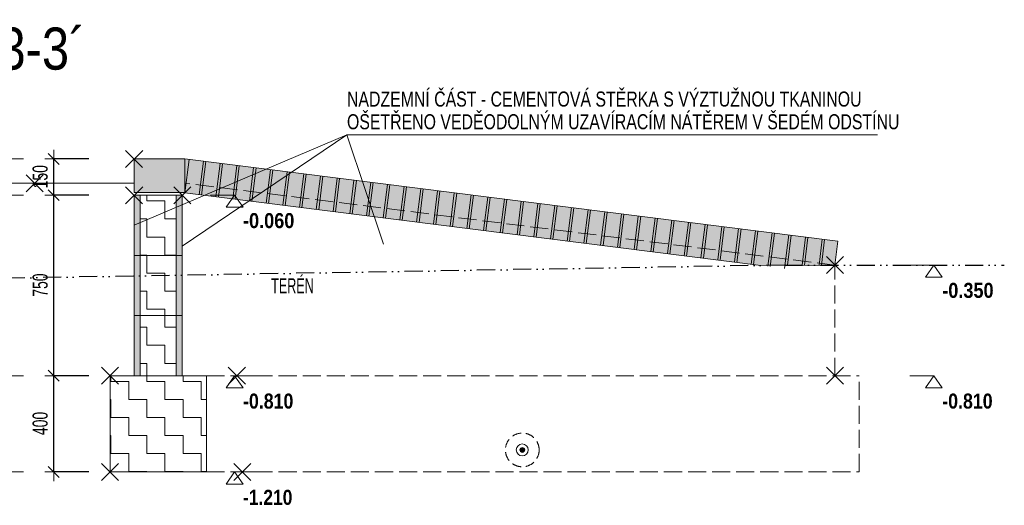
# Model space of a CAD drawing. Header units: millimetres. Extents: x -6145 to 8557, y -96590 to -75675.
# Tile 7 of 29: x 3297 to 7386, y -96590 to -94572. Entities that reach past the tile are written whole.
import ezdxf

# ---------------------------------------------------------------- set-up
doc = ezdxf.new("R2010")
doc.units = ezdxf.units.MM
doc.header["$PDMODE"] = 65
for name, pattern in [('Carkovana 2x_1', [100, 75, -25]), ('JIS_02_1.2', [57.5, 37.5, -20]), ('JIS_09_15', [150, 75, -25, 0, -25, 0, -25])]:
    doc.linetypes.add(name, pattern=pattern)
doc.layers.add('XR$3$VSTUPNÍ SCHODY - ŘEZ_1', color=7, linetype='Continuous', lineweight=25)
doc.styles.add('ARIAL', font='ARIAL.TTF')
doc.styles.add('ARIALNARROW', font='ARIALN.TTF')
doc.dimstyles.new('DIMSTYLE_3', dxfattribs={"dimtxt": 62.5, "dimasz": 75, "dimexe": 0, "dimexo": 0, "dimgap": 31.25, "dimtad": 2, "dimdec": 0, "dimrnd": 5, "dimzin": 12, "dimdsep": 46, "dimtxsty": 'ARIALNARROW', "dimblk1": 'ALL_ML_STRICH', "dimblk2": 'ALL_ML_STRICH', "dimsah": 1, "dimcen": 0, "dimclrd": 6, "dimclre": 6, "dimclrt": 6, "dimadec": 0, "dimazin": 0, "dimtfac": 1, "dimtdec": 0, "dimtix": 1, "dimtmove": 2, "dimatfit": 3, "dimfxl": 0, "dimtzin": 0, "dimlwd": 0, "dimlwe": 13, "dimarcsym": 0})
doc.dimstyles.new('DIMSTYLE_5', dxfattribs={"dimtxt": 62.5, "dimasz": 75, "dimexe": 0, "dimexo": 0, "dimgap": 31.25, "dimtad": 2, "dimdec": 0, "dimrnd": 5, "dimzin": 12, "dimdsep": 46, "dimtxsty": 'ARIALNARROW', "dimblk1": 'ALL_ML_STRICH', "dimblk2": 'ALL_ML_STRICH', "dimsah": 1, "dimcen": 0, "dimclrd": 6, "dimclre": 6, "dimclrt": 6, "dimadec": 0, "dimazin": 0, "dimtfac": 1, "dimtdec": 0, "dimtix": 1, "dimtmove": 2, "dimatfit": 3, "dimfxl": 0, "dimtvp": 1.2, "dimtzin": 0, "dimlwd": 0, "dimlwe": 13, "dimarcsym": 0})
pattern_1 = [(0, (150, 150), (75, 75), [75, -75]), (90, (150, 150), (-75, 75), [75, -75])]

# ---------------------------------------------------------------- blocks, each defined once
blk = doc.blocks.new('ALL_ML_STRICH')
at = {"color": 0, "linetype": 'ByBlock', "lineweight": -2}
for p, q in [((-1, 0), (0.5, 0)), ((-0.3, -0.3), (0.3, 0.3)), ((0, -0.5), (0, 0.5))]:
    blk.add_line(p, q, dxfattribs=at)
blk = doc.blocks.new('*D174')
at = {"layer": 'DEFPOINTS', "color": 6, "linetype": 'Continuous', "lineweight": 13}
for p in [(3672.2, -96051.4), (3438.2, -96451.4), (3672.2, -96451.4)]:
    blk.add_point(p, dxfattribs=at)
at = {"layer": 'XR$3$VSTUPNÍ SCHODY - ŘEZ_1', "color": 6, "linetype": 'Continuous', "lineweight": -2}
for p, q in [((3583.4, -96051.4), (3438.2, -96051.4)), ((3438.2, -96451.4), (3438.2, -96051.4)), ((3583.4, -96451.4), (3438.2, -96451.4))]:
    blk.add_line(p, q, dxfattribs=at)
at = {"layer": 'XR$3$VSTUPNÍ SCHODY - ŘEZ_1', "color": 6, "linetype": 'Continuous', "lineweight": 13, "xscale": 75, "yscale": 75, "zscale": 75}
for p, rotation in [((3438.2, -96051.4), 90), ((3438.2, -96451.4), 270)]:
    blk.add_blockref('ALL_ML_STRICH', p, dxfattribs=dict(at, rotation=rotation))
at = {"layer": 'XR$3$VSTUPNÍ SCHODY - ŘEZ_1', "color": 6, "linetype": 'Continuous', "lineweight": 13, "insert": (3382, -96249.8), "char_height": 62.5, "width": 152.143, "attachment_point": 5, "rotation": 90, "style": 'ARIALNARROW'}
blk.add_mtext('\\W0.81;\\A1;{400}', dxfattribs=at)
blk = doc.blocks.new('*D175')
at = {"layer": 'DEFPOINTS', "color": 6, "linetype": 'Continuous', "lineweight": 13}
for p in [(3772.2, -95301.4), (3438.2, -96051.4), (3672.2, -96051.4)]:
    blk.add_point(p, dxfattribs=at)
at = {"layer": 'XR$3$VSTUPNÍ SCHODY - ŘEZ_1', "color": 6, "linetype": 'Continuous', "lineweight": -2}
for p, q in [((3583.4, -95301.4), (3438.2, -95301.4)), ((3438.2, -96051.4), (3438.2, -95301.4)), ((3583.4, -96051.4), (3438.2, -96051.4))]:
    blk.add_line(p, q, dxfattribs=at)
at = {"layer": 'XR$3$VSTUPNÍ SCHODY - ŘEZ_1', "color": 6, "linetype": 'Continuous', "lineweight": 13, "xscale": 75, "yscale": 75, "zscale": 75}
for p, rotation in [((3438.2, -95301.4), 90), ((3438.2, -96051.4), 270)]:
    blk.add_blockref('ALL_ML_STRICH', p, dxfattribs=dict(at, rotation=rotation))
at = {"layer": 'XR$3$VSTUPNÍ SCHODY - ŘEZ_1', "color": 6, "linetype": 'Continuous', "lineweight": 13, "insert": (3382, -95674.8), "char_height": 62.5, "width": 152.143, "attachment_point": 5, "rotation": 90, "style": 'ARIALNARROW'}
blk.add_mtext('\\W0.81;\\A1;{750}', dxfattribs=at)
blk = doc.blocks.new('*D176')
at = {"layer": 'DEFPOINTS', "color": 6, "linetype": 'Continuous', "lineweight": 13}
for p in [(3772.2, -95150.6), (3438.2, -95301.4), (3772.2, -95301.4)]:
    blk.add_point(p, dxfattribs=at)
at = {"layer": 'XR$3$VSTUPNÍ SCHODY - ŘEZ_1', "color": 6, "linetype": 'Continuous', "lineweight": -2}
for p, q in [((3583.4, -95150.6), (3438.2, -95150.6)), ((3438.2, -95301.4), (3438.2, -95150.6)), ((3583.4, -95301.4), (3438.2, -95301.4))]:
    blk.add_line(p, q, dxfattribs=at)
at = {"layer": 'XR$3$VSTUPNÍ SCHODY - ŘEZ_1', "color": 6, "linetype": 'Continuous', "lineweight": 13, "xscale": 75, "yscale": 75, "zscale": 75}
for p, rotation in [((3438.2, -95150.6), 90), ((3438.2, -95301.4), 270)]:
    blk.add_blockref('ALL_ML_STRICH', p, dxfattribs=dict(at, rotation=rotation))
at = {"layer": 'XR$3$VSTUPNÍ SCHODY - ŘEZ_1', "color": 6, "linetype": 'Continuous', "lineweight": 13, "insert": (3382, -95224.4), "char_height": 62.5, "width": 152.143, "attachment_point": 5, "rotation": 90, "style": 'ARIALNARROW'}
blk.add_mtext('\\W0.81;\\A1;{150}', dxfattribs=at)
blk = doc.blocks.new('COMPLEX_ELEVATIONDIM_4')
at = {"layer": 'XR$3$VSTUPNÍ SCHODY - ŘEZ_1', "color": 6, "linetype": 'Continuous', "lineweight": 18}
for p, q in [((3248.2, -95100.6), (3178.2, -95100.6)), ((3178.2, -95100.6), (3213.2, -95150.6)), ((3213.2, -95150.6), (3248.2, -95100.6)), ((3736.8, -95115.2), (3807.4, -95185.9)), ((3736.9, -95185.9), (3807.5, -95115.2)), ((3213.2, -95150.6), (3213.2, -95150.6)), ((3213.2, -95150.6), (3213.2, -95150.6)), ((3213.2, -95150.6), (3313.2, -95150.6)), ((3213.2, -95150.6), (3213.2, -95150.6)), ((3213.2, -95150.6), (3213.2, -95150.6)), ((2812.3, -95191.4), (2812.3, -95291.3)), ((2912.2, -95191.4), (2812.3, -95191.4)), ((2912.2, -95291.3), (2912.2, -95191.4)), ((3248.2, -95201.4), (3178.2, -95201.4)), ((3178.2, -95201.4), (3213.2, -95251.4)), ((3213.2, -95251.4), (3248.2, -95201.4)), ((3323.4, -95286.6), (3394.1, -95216)), ((3323.4, -95216), (3394, -95286.6)), ((3213.2, -95251.4), (3213.2, -95251.4)), ((3213.2, -95251.4), (3213.2, -95251.4)), ((3213.2, -95251.4), (3313.2, -95251.4)), ((3213.2, -95251.4), (3213.2, -95251.4)), ((3213.2, -95251.4), (3213.2, -95251.4)), ((3736.8, -95266), (3807.4, -95336.6)), ((3736.9, -95336.6), (3807.5, -95266)), ((2812.3, -95291.3), (2912.2, -95291.3)), ((3178.2, -95351.4), (3213.2, -95301.4)), ((3213.2, -95301.4), (3248.2, -95351.4)), ((3213.2, -95301.4), (3213.2, -95301.4)), ((3213.2, -95301.4), (3213.2, -95301.4)), ((3213.2, -95301.4), (3313.2, -95301.4)), ((3213.2, -95301.4), (3213.2, -95301.4)), ((3213.2, -95301.4), (3213.2, -95301.4)), ((3248.2, -95351.4), (3178.2, -95351.4)), ((3248.2, -96001.4), (3178.2, -96001.4)), ((3178.2, -96001.4), (3213.2, -96051.4)), ((3213.2, -96051.4), (3248.2, -96001.4)), ((3636.8, -96016), (3707.4, -96086.6)), ((3636.9, -96086.6), (3707.5, -96016)), ((3213.2, -96051.4), (3213.2, -96051.4)), ((3213.2, -96051.4), (3213.2, -96051.4)), ((3213.2, -96051.4), (3313.2, -96051.4)), ((3213.2, -96051.4), (3213.2, -96051.4)), ((3213.2, -96051.4), (3213.2, -96051.4)), ((3248.2, -96401.4), (3178.2, -96401.4)), ((3178.2, -96401.4), (3213.2, -96451.4)), ((3213.2, -96451.4), (3248.2, -96401.4)), ((3213.2, -96451.4), (3213.2, -96451.4)), ((3213.2, -96451.4), (3213.2, -96451.4)), ((3213.2, -96451.4), (3313.2, -96451.4)), ((3213.2, -96451.4), (3213.2, -96451.4)), ((3213.2, -96451.4), (3213.2, -96451.4)), ((3636.8, -96416), (3707.4, -96486.6)), ((3636.9, -96486.6), (3707.5, -96416))]:
    blk.add_line(p, q, dxfattribs=at)
blk.add_circle((2862.2, -95241.4), 5, dxfattribs=at)
at = {"layer": 'XR$3$VSTUPNÍ SCHODY - ŘEZ_1', "color": 6, "linetype": 'Continuous', "lineweight": 18, "char_height": 62.5, "attachment_point": 7, "style": 'ARIALNARROW'}
for s, insert, width in [('\\W0.96;\\fArial Narrow|i0|b1|c0|p0;+0.090', (2981.6, -95075.6), 243.376), ('\\W1.03;\\fArial Narrow|i0|b1|c0|p0;-0.010', (2981.6, -95176.4), 245.42), ('\\W1.05;\\fArial Narrow|i0|b1|c0|p0;-0.060', (2981.6, -95438.9), 246.031), ('\\W1.03;\\fArial Narrow|i0|b1|c0|p0;-0.810', (2981.6, -95976.4), 245.42), ('\\W1.01;\\fArial Narrow|i0|b1|c0|p0;-1.210', (2981.6, -96376.4), 244.832)]:
    blk.add_mtext(s, dxfattribs=dict(at, insert=insert, width=width))
blk = doc.blocks.new('COMPLEX_ELEVATIONDIM_5')
at = {"layer": 'XR$3$VSTUPNÍ SCHODY - ŘEZ_1', "color": 6, "linetype": 'Continuous', "lineweight": 18}
for p, q in [((2812.3, -95191.4), (2812.3, -95291.3)), ((2912.2, -95191.4), (2812.3, -95191.4)), ((2912.2, -95291.3), (2912.2, -95191.4)), ((2812.3, -95291.3), (2912.2, -95291.3)), ((6646.8, -95556), (6717.4, -95626.6)), ((6646.9, -95626.6), (6717.5, -95556)), ((7092.9, -95591.4), (6992.9, -95591.4)), ((7057.9, -95641.4), (7092.9, -95591.4)), ((7092.9, -95591.4), (7127.9, -95641.4)), ((7092.9, -95591.4), (7092.9, -95591.4)), ((7092.9, -95591.4), (7092.9, -95591.4)), ((7092.9, -95591.4), (7092.9, -95591.4)), ((7092.9, -95591.4), (7092.9, -95591.4)), ((7127.9, -95641.4), (7057.9, -95641.4)), ((6646.8, -96016), (6717.4, -96086.6)), ((6646.9, -96086.6), (6717.5, -96016)), ((7092.9, -96051.4), (6992.9, -96051.4)), ((7057.9, -96101.4), (7092.9, -96051.4)), ((7092.9, -96051.4), (7127.9, -96101.4)), ((7092.9, -96051.4), (7092.9, -96051.4)), ((7092.9, -96051.4), (7092.9, -96051.4)), ((7092.9, -96051.4), (7092.9, -96051.4)), ((7092.9, -96051.4), (7092.9, -96051.4)), ((7127.9, -96101.4), (7057.9, -96101.4))]:
    blk.add_line(p, q, dxfattribs=at)
blk.add_circle((2862.2, -95241.4), 5, dxfattribs=at)
at = {"layer": 'XR$3$VSTUPNÍ SCHODY - ŘEZ_1', "color": 6, "linetype": 'Continuous', "lineweight": 18, "char_height": 62.5, "attachment_point": 7, "style": 'ARIALNARROW'}
for s, insert, width in [('\\W1.05;\\fArial Narrow|i0|b1|c0|p0;-0.350', (7127.9, -95728.9), 246.03), ('\\W1.03;\\fArial Narrow|i0|b1|c0|p0;-0.810', (7127.9, -96188.9), 245.42)]:
    blk.add_mtext(s, dxfattribs=dict(at, insert=insert, width=width))
blk = doc.blocks.new('COMPLEX_ELEVATIONDIM_6')
at = {"layer": 'XR$3$VSTUPNÍ SCHODY - ŘEZ_1', "color": 6, "linetype": 'Continuous', "lineweight": 18}
for p, q in [((2812.3, -95191.4), (2812.3, -95291.3)), ((2912.2, -95191.4), (2812.3, -95191.4)), ((2912.2, -95291.3), (2912.2, -95191.4)), ((3936.8, -95266), (4007.4, -95336.6)), ((3936.9, -95336.6), (4007.5, -95266)), ((2812.3, -95291.3), (2912.2, -95291.3)), ((4189.2, -95301.4), (4089.2, -95301.4)), ((4154.2, -95351.4), (4189.2, -95301.4)), ((4189.2, -95301.4), (4224.2, -95351.4)), ((4189.2, -95301.4), (4189.2, -95301.4)), ((4189.2, -95301.4), (4189.2, -95301.4)), ((4189.2, -95301.4), (4189.2, -95301.4)), ((4189.2, -95301.4), (4189.2, -95301.4)), ((4224.2, -95351.4), (4154.2, -95351.4)), ((4163.2, -96016), (4233.9, -96086.6)), ((4163.3, -96086.6), (4233.9, -96016)), ((4154.2, -96101.4), (4189.2, -96051.4)), ((4189.2, -96051.4), (4224.2, -96101.4)), ((4189.2, -96051.4), (4189.2, -96051.4)), ((4189.2, -96051.4), (4189.2, -96051.4)), ((4189.2, -96051.4), (4189.2, -96051.4)), ((4189.2, -96051.4), (4189.2, -96051.4)), ((4224.2, -96101.4), (4154.2, -96101.4)), ((4154.2, -96501.4), (4189.2, -96451.4)), ((4185.5, -96416), (4256.1, -96486.6)), ((4185.6, -96486.6), (4256.2, -96416)), ((4189.2, -96451.4), (4224.2, -96501.4)), ((4189.2, -96451.4), (4189.2, -96451.4)), ((4189.2, -96451.4), (4189.2, -96451.4)), ((4189.2, -96451.4), (4189.2, -96451.4)), ((4189.2, -96451.4), (4189.2, -96451.4)), ((4224.2, -96501.4), (4154.2, -96501.4))]:
    blk.add_line(p, q, dxfattribs=at)
for points in [[(4189.2, -96051.4), (4214.8, -96051.4), (4214.8, -96051.4), (4289.2, -96051.4)], [(4189.2, -96451.4), (4214.8, -96451.4), (4214.8, -96451.4), (4214.8, -96451.4), (4214.8, -96451.4), (4289.2, -96451.4)]]:
    blk.add_lwpolyline(points, dxfattribs=at)
blk.add_circle((2862.2, -95241.4), 5, dxfattribs=at)
at = {"layer": 'XR$3$VSTUPNÍ SCHODY - ŘEZ_1', "color": 6, "linetype": 'Continuous', "lineweight": 18, "char_height": 62.5, "attachment_point": 7, "style": 'ARIALNARROW'}
for s, insert, width in [('\\W1.05;\\fArial Narrow|i0|b1|c0|p0;-0.060', (4224.2, -95438.9), 246.03), ('\\W1.03;\\fArial Narrow|i0|b1|c0|p0;-0.810', (4224.2, -96188.9), 245.42), ('\\W1.01;\\fArial Narrow|i0|b1|c0|p0;-1.210', (4224.2, -96588.9), 244.832)]:
    blk.add_mtext(s, dxfattribs=dict(at, insert=insert, width=width))

msp = doc.modelspace()

# ---------------------------------------------------------------- hatches: boundary and pattern name
at = {"layer": 'XR$3$VSTUPNÍ SCHODY - ŘEZ_1', "linetype": 'Continuous', "lineweight": 13}
for color, points in [(33, [(3772.2, -95290.6), (3982.2, -95290.6), (3982.2, -95150.6), (3772.2, -95150.6)]), (33, [(6682.2, -95591.4), (6694.6, -95492.1), (3982.2, -95150.6), (3982.2, -95291.7), (6375, -95593)]), (8, [(3772.2, -95301.4), (3772.2, -96051.4), (3797.2, -96051.4), (3797.2, -95301.4)]), (8, [(3947.2, -95301.4), (3947.2, -96051.4), (3972.2, -96051.4), (3972.2, -95301.4)]), (1, [(5391.5, -96353.3), (5390.3, -96352.1), (5388.9, -96351.1), (5387.3, -96350.4), (5385.6, -96349.9), (5383.9, -96349.8), (5382.1, -96349.9), (5380.5, -96350.4), (5378.9, -96351.1), (5377.5, -96352.1), (5376.2, -96353.3), (5375.2, -96354.8), (5374.5, -96356.4), (5374, -96358), (5373.9, -96359.8), (5374, -96361.5), (5374.5, -96363.2), (5375.2, -96364.8), (5376.2, -96366.2), (5377.5, -96367.4), (5378.9, -96368.4), (5380.5, -96369.2), (5382.1, -96369.6), (5383.9, -96369.8), (5385.6, -96369.6), (5387.3, -96369.2), (5388.9, -96368.4), (5390.3, -96367.4), (5391.5, -96366.2), (5392.5, -96364.8), (5393.3, -96363.2), (5393.7, -96361.5), (5393.9, -96359.8), (5393.7, -96358), (5393.3, -96356.4), (5392.5, -96354.8)])]:
    msp.add_hatch(color=color, dxfattribs=at).paths.add_polyline_path(points)
h = msp.add_hatch(dxfattribs=at)
h.set_pattern_fill('VZOR', scale=75, style=0, pattern_type=2)
h.set_pattern_definition(pattern_1)
h.paths.add_polyline_path([(3797.2, -95301.4), (3797.2, -96051.4), (3947.2, -96051.4), (3947.2, -95301.4)], flags=0)
h = msp.add_hatch(dxfattribs=at)
h.set_pattern_fill('VZOR', scale=75, style=0, pattern_type=2)
h.set_pattern_definition(pattern_1)
h.paths.add_polyline_path([(3672.2, -96451.4), (4072.2, -96451.4), (4072.2, -96051.4), (3672.2, -96051.4)], flags=0)

# ---------------------------------------------------------------- linework, layer by layer
at = {"layer": 'XR$3$VSTUPNÍ SCHODY - ŘEZ_1', "color": 7, "linetype": 'Continuous', "lineweight": 13}
for p, q in [((4655.9, -95049.7), (3772.2, -95426.4)), ((3972.2, -95512.5), (4655.9, -95049.7)), ((4655.9, -95049.7), (4806.9, -95504.8)), ((4655.9, -95049.7), (6859.3, -95049.7)), ((3982.2, -95150.6), (3772.2, -95150.6)), ((3772.2, -95150.6), (3772.2, -95290.6)), ((3982.2, -95290.6), (3982.2, -95150.6)), ((3982.2, -95150.6), (6694.6, -95492.1)), ((3772.2, -95251.4), (2859.1, -95251.4)), ((3772.2, -95290.6), (3982.2, -95290.6)), ((3772.2, -95301.4), (3772.2, -95551.4)), ((3972.2, -95301.4), (3772.2, -95301.4)), ((3797.2, -96051.4), (3797.2, -95301.4)), ((3947.2, -95301.4), (3947.2, -96051.4)), ((3972.2, -95551.4), (3972.2, -95301.4)), ((3982.2, -95291.7), (6375, -95593)), ((6694.6, -95492.1), (6682.2, -95591.4)), ((3772.2, -95551.4), (3772.2, -95801.4)), ((3972.2, -95551.4), (3772.2, -95551.4)), ((3972.2, -95551.4), (3772.2, -95551.4)), ((3772.2, -95551.4), (3972.2, -95551.4)), ((3972.2, -95801.4), (3972.2, -95551.4)), ((6375, -95593), (6682.2, -95591.4)), ((3772.2, -95801.4), (3772.2, -96051.4)), ((3972.2, -95801.4), (3772.2, -95801.4)), ((3772.2, -95801.4), (3972.2, -95801.4)), ((3972.2, -96051.4), (3972.2, -95801.4)), ((4072.2, -96051.4), (3672.2, -96051.4)), ((3672.2, -96051.4), (3672.2, -96451.4)), ((3772.2, -96051.4), (3972.2, -96051.4)), ((4072.2, -96451.4), (4072.2, -96051.4)), ((3672.2, -96451.4), (4072.2, -96451.4))]:
    msp.add_line(p, q, dxfattribs=at)
at = {"layer": 'XR$3$VSTUPNÍ SCHODY - ŘEZ_1', "color": 250, "linetype": 'Continuous', "lineweight": 13}
for p, q in [((3982.9, -95291.8), (4000.4, -95152.9)), ((4042.4, -95299.3), (4059.9, -95160.4)), ((4052.3, -95300.5), (4069.8, -95161.6)), ((4111.9, -95308), (4129.3, -95169.1)), ((4121.8, -95309.3), (4139.3, -95170.4)), ((4181.3, -95316.8), (4198.8, -95177.9)), ((4191.2, -95318), (4208.7, -95179.1)), ((4250.8, -95325.5), (4268.2, -95186.6)), ((4260.7, -95326.8), (4278.2, -95187.8)), ((4320.2, -95334.2), (4337.7, -95195.3)), ((4330.1, -95335.5), (4347.6, -95196.6)), ((4389.7, -95343), (4407.1, -95204.1)), ((4399.6, -95344.2), (4417.1, -95205.3)), ((4459.1, -95351.7), (4476.6, -95212.8)), ((4469, -95353), (4486.5, -95214.1)), ((4528.6, -95360.5), (4546.1, -95221.6)), ((4538.5, -95361.7), (4556, -95222.8)), ((4598, -95369.2), (4615.5, -95230.3)), ((4607.9, -95370.5), (4625.4, -95231.6)), ((4667.5, -95378), (4685, -95239.1)), ((4677.4, -95379.2), (4694.9, -95240.3)), ((4736.9, -95386.7), (4754.4, -95247.8)), ((4746.8, -95388), (4764.3, -95249.1)), ((4806.4, -95395.5), (4823.9, -95256.6)), ((4816.3, -95396.7), (4833.8, -95257.8)), ((4875.8, -95404.2), (4893.3, -95265.3)), ((4885.7, -95405.5), (4903.2, -95266.6)), ((4945.3, -95413), (4962.8, -95274.1)), ((4955.2, -95414.2), (4972.7, -95275.3)), ((5014.7, -95421.7), (5032.2, -95282.8)), ((5024.6, -95423), (5042.1, -95284.1)), ((5084.2, -95430.5), (5101.7, -95291.5)), ((5094.1, -95431.7), (5111.6, -95292.8)), ((5153.6, -95439.2), (5171.1, -95300.3)), ((5163.5, -95440.4), (5181, -95301.5)), ((5223.1, -95447.9), (5240.6, -95309)), ((5233, -95449.2), (5250.5, -95310.3)), ((5292.5, -95456.7), (5310, -95317.8)), ((5302.4, -95457.9), (5319.9, -95319)), ((5362, -95465.4), (5379.5, -95326.5)), ((5371.9, -95466.7), (5389.4, -95327.8)), ((5431.4, -95474.2), (5448.9, -95335.3)), ((5441.4, -95475.4), (5458.8, -95336.5)), ((5500.9, -95482.9), (5518.4, -95344)), ((5510.8, -95484.2), (5528.3, -95345.3)), ((5570.3, -95491.7), (5587.8, -95352.8)), ((5580.3, -95492.9), (5597.7, -95354)), ((5639.8, -95500.4), (5657.3, -95361.5)), ((5649.7, -95501.7), (5667.2, -95362.8)), ((5709.2, -95509.2), (5726.7, -95370.3)), ((5719.2, -95510.4), (5736.6, -95371.5)), ((5778.7, -95517.9), (5796.2, -95379)), ((5788.6, -95519.2), (5806.1, -95380.3)), ((5848.1, -95526.7), (5865.6, -95387.8)), ((5858.1, -95527.9), (5875.6, -95389)), ((5917.6, -95535.4), (5935.1, -95396.5)), ((5927.5, -95536.6), (5945, -95397.7)), ((5987, -95544.1), (6004.5, -95405.2)), ((5997, -95545.4), (6014.5, -95406.5)), ((6056.5, -95552.9), (6074, -95414)), ((6066.4, -95554.1), (6083.9, -95415.2)), ((6125.9, -95561.6), (6143.4, -95422.7)), ((6135.9, -95562.9), (6153.4, -95424)), ((6195.4, -95570.4), (6212.9, -95431.5)), ((6205.3, -95571.6), (6222.8, -95432.7)), ((6264.8, -95579.1), (6282.3, -95440.2)), ((6274.8, -95580.4), (6292.3, -95441.5)), ((6334.3, -95587.9), (6351.8, -95449)), ((6344.2, -95589.1), (6361.7, -95450.2)), ((6403.8, -95596.6), (6421.2, -95457.7)), ((6413.7, -95597.9), (6431.2, -95459)), ((6473.2, -95605.4), (6490.7, -95466.5)), ((6485, -95591.4), (6500.6, -95467.7)), ((6545.5, -95591.4), (6560.1, -95475.2)), ((6555.6, -95591.4), (6570.1, -95476.5)), ((6616.1, -95591.4), (6629.6, -95484)), ((6626.1, -95591.4), (6639.5, -95485.2))]:
    msp.add_line(p, q, dxfattribs=at)
at = {"layer": 'XR$3$VSTUPNÍ SCHODY - ŘEZ_1', "color": 7, "linetype": 'Carkovana 2x_1', "lineweight": 13}
for p, q in [((6682.2, -95591.4), (3982.2, -95251.4)), ((6682.2, -96051.4), (6682.2, -95591.4)), ((4072.2, -96051.4), (6782.2, -96051.4)), ((6782.2, -96451.4), (6782.2, -96051.4)), ((4072.2, -96451.4), (6782.2, -96451.4))]:
    msp.add_line(p, q, dxfattribs=at)
at = {"layer": 'XR$3$VSTUPNÍ SCHODY - ŘEZ_1', "color": 7, "linetype": 'JIS_09_15', "lineweight": 25}
for q in [(2859.1, -95652.5), (7385.6, -95591.4)]:
    msp.add_line((6472.2, -95591.4), q, dxfattribs=at)
at = {"layer": 'XR$3$VSTUPNÍ SCHODY - ŘEZ_1', "color": 1, "linetype": 'JIS_02_1.2', "lineweight": 13}
msp.add_circle((5383.9, -96359.8), 70, dxfattribs=at)
at = {"layer": 'XR$3$VSTUPNÍ SCHODY - ŘEZ_1', "color": 1, "linetype": 'Continuous', "lineweight": 13}
for radius in [25, 10]:
    msp.add_circle((5383.9, -96359.8), radius, dxfattribs=at)

# ---------------------------------------------------------------- block references
at = {"layer": 'XR$3$VSTUPNÍ SCHODY - ŘEZ_1', "color": 6, "linetype": 'Continuous', "lineweight": 18}
for name in ['COMPLEX_ELEVATIONDIM_4', 'COMPLEX_ELEVATIONDIM_5', 'COMPLEX_ELEVATIONDIM_6']:
    msp.add_blockref(name, (0, 0), dxfattribs=at)

# ---------------------------------------------------------------- texts
at = {"layer": 'XR$3$VSTUPNÍ SCHODY - ŘEZ_1', "color": 7, "linetype": 'Continuous', "lineweight": 70, "insert": (2746.6, -94781.9), "char_height": 175, "width": 901.817, "attachment_point": 7, "style": 'ARIAL'}
msp.add_mtext('\\W0.83;ŘEZ 3-3´', dxfattribs=at)
at = {"layer": 'XR$3$VSTUPNÍ SCHODY - ŘEZ_1', "color": 7, "linetype": 'Continuous', "lineweight": 13, "insert": (4655.9, -94870.5), "char_height": 62.5, "width": 2210.473, "attachment_point": 1, "line_spacing_factor": 0.903614, "style": 'ARIALNARROW'}
msp.add_mtext('\\W0.92;NADZEMNÍ ČÁST - CEMENTOVÁ STĚRKA S VÝZTUŽNOU TKANINOU\\POŠETŘENO VEDĚODOLNÝM UZAVÍRACÍM NÁTĚREM V ŠEDÉM ODSTÍNU', dxfattribs=at)
at = {"layer": 'XR$3$VSTUPNÍ SCHODY - ŘEZ_1', "color": 7, "linetype": 'Continuous', "lineweight": 25, "insert": (4429.5, -95677.4), "char_height": 62.5, "width": 199.358, "attachment_point": 5, "style": 'ARIALNARROW'}
msp.add_mtext('\\W0.73;TERÉN', dxfattribs=at)

# ---------------------------------------------------------------- dimensions: what is measured, and where the dimension line sits
at = {"layer": 'XR$3$VSTUPNÍ SCHODY - ŘEZ_1', "color": 6, "linetype": 'Continuous', "lineweight": 13}
for base, p1, p2, dimstyle, picture, middle in [((3438.2, -95150.6), (3583.4, -95301.4), (3583.4, -95150.6), 'DIMSTYLE_5', '*D176', (3382, -95224.4)), ((3438.2, -95301.4), (3583.4, -96051.4), (3583.4, -95301.4), 'DIMSTYLE_3', '*D175', (3382, -95674.8)), ((3438.2, -96051.4), (3583.4, -96451.4), (3583.4, -96051.4), 'DIMSTYLE_3', '*D174', (3382, -96249.8))]:
    dim = msp.add_linear_dim(base=base, p1=p1, p2=p2, angle=90, dimstyle=dimstyle, override={"dimpost": '<>', "dimclrd": 6, "dimclre": 6, "dimclrt": 6, "dimlwd": 0, "dimlwe": 13}, dxfattribs=at)
    dim.commit()
    dim.dimension.update_dxf_attribs({"geometry": picture, "text_midpoint": middle, "dimtype": 160})

doc.saveas('drawing.dxf')
